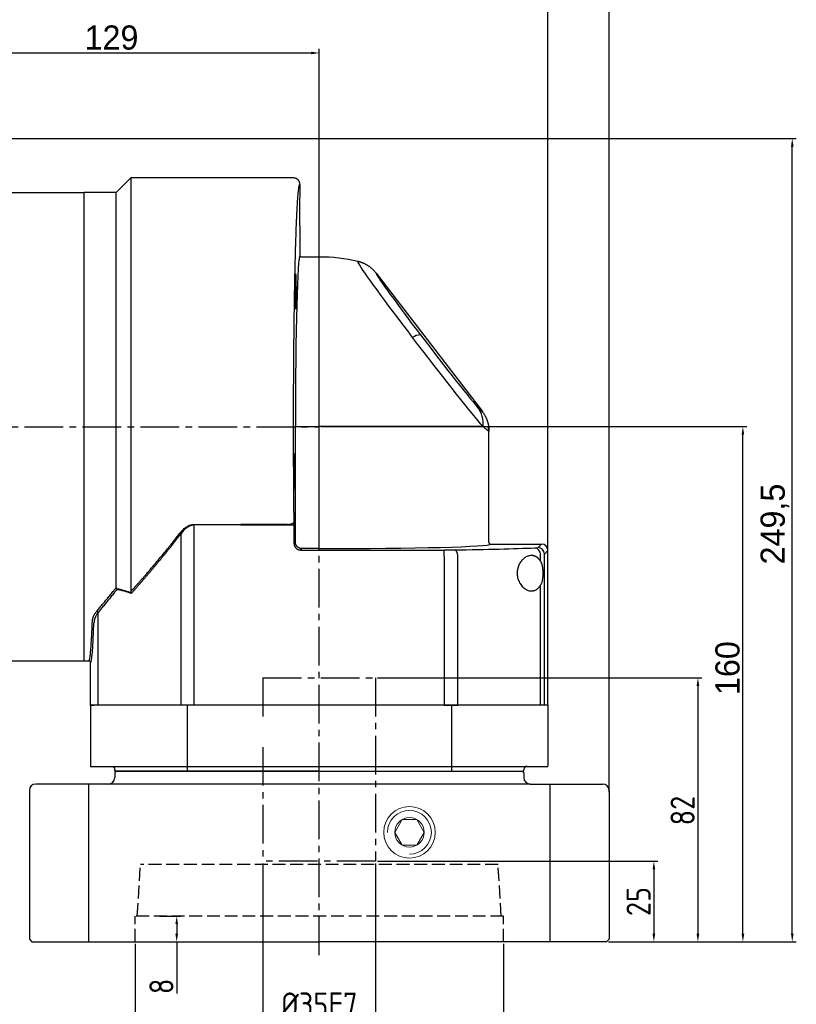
# Model space of a CAD drawing. Header units: millimetres. Extents: x 2152 to 3183, y 256 to 984.
# Tile 13 of 15: x 2653 to 2894, y 524 to 830. Entities that reach past the tile are written whole.
import ezdxf

# ---------------------------------------------------------------- set-up
doc = ezdxf.new("R2010")
doc.units = ezdxf.units.MM
doc.linetypes.add('JIS_02_4.0', pattern=[5.5, 4, -1.5])
doc.linetypes.add('点画线', pattern=[18, 12, -2, 2, -2])
for name, color, linetype in [('6文字层', 3, 'Continuous'), ('7中心线层', 7, '点画线'), ('标注线', 7, 'Continuous')]:
    doc.layers.add(name, color=color, linetype=linetype)
for name, color, linetype, lineweight in [('中心线01', 7, 'JIS_02_4.0', 0), ('粗实线', 7, 'Continuous', 40), ('细实线', 211, 'Continuous', 18)]:
    doc.layers.add(name, color=color, linetype=linetype, lineweight=lineweight)
doc.styles.add('工程字', font='gbenor.shx', dxfattribs={"bigfont": 'gbcbig.shx'})
doc.dimstyles.new('ISO-25', dxfattribs={"dimtxt": 2.5, "dimasz": 2.5, "dimexe": 1.25, "dimexo": 0.625, "dimtad": 1, "dimtxsty": 'Standard', "dimcen": 2.5, "dimadec": 0, "dimazin": 0, "dimtfac": 1, "dimtmove": 0, "dimatfit": 3, "dimfxl": 1, "dimarcsym": 0})

# ---------------------------------------------------------------- blocks, each defined once
blk = doc.blocks.new('*D11')
at = {"layer": '6文字层', "color": 0, "lineweight": -2}
for p, q in [((2568.72, 753.46), (2568.72, 837.74)), ((2814.22, 836.49), (2571.22, 836.49)), ((2816.72, 665.74), (2816.72, 837.74))]:
    blk.add_line(p, q, dxfattribs=at)
at = {"layer": '6文字层', "color": 0}
for points in [[(2571.22, 836.91), (2571.22, 836.08), (2568.72, 836.49)], [(2814.22, 836.08), (2814.22, 836.91), (2816.72, 836.49)]]:
    blk.add_solid(points, dxfattribs=at)
at = {"layer": 'Defpoints', "color": 0}
for p in [(2568.72, 836.49), (2568.72, 752.84), (2816.72, 665.12)]:
    blk.add_point(p, dxfattribs=at)
at = {"layer": '6文字层', "color": 0, "insert": (2692.72, 841.24), "char_height": 7.5, "attachment_point": 5, "style": '工程字'}
blk.add_mtext('248', dxfattribs=at)
blk = doc.blocks.new('*D17')
at = {"layer": '6文字层', "color": 0, "lineweight": -2}
for p, q in [((2616.72, 793.16), (2616.72, 821.15)), ((2619.22, 819.9), (2743.22, 819.9)), ((2745.72, 704.46), (2745.72, 821.15))]:
    blk.add_line(p, q, dxfattribs=at)
at = {"layer": '6文字层', "color": 0}
for points in [[(2619.22, 820.32), (2619.22, 819.49), (2616.72, 819.9)], [(2743.22, 819.49), (2743.22, 820.32), (2745.72, 819.9)]]:
    blk.add_solid(points, dxfattribs=at)
at = {"layer": 'Defpoints', "color": 0}
for p in [(2745.72, 819.9), (2616.72, 792.54), (2745.72, 703.84)]:
    blk.add_point(p, dxfattribs=at)
at = {"layer": '6文字层', "color": 0, "insert": (2681.22, 824.65), "char_height": 7.5, "attachment_point": 5}
blk.add_mtext('129', dxfattribs=at)
blk = doc.blocks.new('*D18')
at = {"layer": '6文字层', "color": 0, "lineweight": -2}
for p, q in [((2746.35, 703.84), (2878.5, 703.84)), ((2877.25, 546.34), (2877.25, 701.34)), ((2835.55, 543.84), (2878.5, 543.84))]:
    blk.add_line(p, q, dxfattribs=at)
at = {"layer": '6文字层', "color": 0}
for points in [[(2877.66, 701.34), (2876.83, 701.34), (2877.25, 703.84)], [(2876.83, 546.34), (2877.66, 546.34), (2877.25, 543.84)]]:
    blk.add_solid(points, dxfattribs=at)
at = {"layer": 'Defpoints', "color": 0}
for p in [(2745.72, 703.84), (2877.25, 703.84), (2834.92, 543.84)]:
    blk.add_point(p, dxfattribs=at)
at = {"layer": '6文字层', "color": 0, "insert": (2872.5, 628.84), "char_height": 7.5, "attachment_point": 5, "rotation": 90}
blk.add_mtext('160', dxfattribs=at)
blk = doc.blocks.new('*D19')
at = {"layer": '6文字层', "color": 0, "lineweight": -2}
for p, q in [((2616.55, 793.34), (2893.82, 793.34)), ((2892.57, 546.34), (2892.57, 790.84)), ((2835.55, 543.84), (2893.82, 543.84))]:
    blk.add_line(p, q, dxfattribs=at)
at = {"layer": '6文字层', "color": 0}
for points in [[(2892.99, 790.84), (2892.16, 790.84), (2892.57, 793.34)], [(2892.16, 546.34), (2892.99, 546.34), (2892.57, 543.84)]]:
    blk.add_solid(points, dxfattribs=at)
at = {"layer": 'Defpoints', "color": 0}
for p in [(2615.92, 793.34), (2892.57, 793.34), (2834.92, 543.84)]:
    blk.add_point(p, dxfattribs=at)
at = {"layer": '6文字层', "color": 0, "insert": (2887.19, 673.59), "char_height": 7.5, "attachment_point": 5, "rotation": 90}
blk.add_mtext('249,5', dxfattribs=at)
blk = doc.blocks.new('*D28')
at = {"layer": '6文字层', "color": 0, "lineweight": -2}
for p, q in [((2728.22, 568.21), (2728.22, 518.34)), ((2763.22, 568.21), (2763.22, 518.34)), ((2760.72, 519.59), (2730.72, 519.59))]:
    blk.add_line(p, q, dxfattribs=at)
at = {"layer": '6文字层', "color": 0}
for points in [[(2730.72, 520.01), (2730.72, 519.18), (2728.22, 519.59)], [(2760.72, 519.18), (2760.72, 520.01), (2763.22, 519.59)]]:
    blk.add_solid(points, dxfattribs=at)
at = {"layer": 'Defpoints', "color": 0}
for p in [(2728.22, 568.84), (2763.22, 568.84), (2728.22, 519.59)]:
    blk.add_point(p, dxfattribs=at)
at = {"layer": '6文字层', "color": 0, "insert": (2745.72, 524.34), "char_height": 7.5, "attachment_point": 5, "style": '工程字'}
blk.add_mtext('%%C35F7', dxfattribs=at)
blk = doc.blocks.new('*D29')
at = {"layer": '6文字层', "color": 0, "lineweight": -2}
for p, q in [((2696.14, 551.84), (2702.71, 551.84)), ((2701.46, 549.34), (2701.46, 546.34)), ((2693.39, 543.84), (2702.71, 543.84)), ((2701.46, 543.84), (2701.46, 527.75))]:
    blk.add_line(p, q, dxfattribs=at)
at = {"layer": '6文字层', "color": 0}
for points in [[(2701.88, 549.34), (2701.05, 549.34), (2701.46, 551.84)], [(2701.05, 546.34), (2701.88, 546.34), (2701.46, 543.84)]]:
    blk.add_solid(points, dxfattribs=at)
at = {"layer": 'Defpoints', "color": 0}
for p in [(2695.51, 551.84), (2692.77, 543.84), (2701.46, 543.84)]:
    blk.add_point(p, dxfattribs=at)
at = {"layer": '6文字层', "color": 0, "insert": (2696.71, 530), "char_height": 7.5, "attachment_point": 5, "rotation": 90, "style": '工程字'}
blk.add_mtext('8', dxfattribs=at)
blk = doc.blocks.new('*D30')
at = {"layer": '6文字层', "color": 0, "lineweight": -2}
for p, q in [((2688.57, 543.21), (2688.57, 494.06)), ((2802.87, 543.21), (2802.87, 494.06)), ((2800.37, 495.31), (2691.07, 495.31))]:
    blk.add_line(p, q, dxfattribs=at)
at = {"layer": '6文字层', "color": 0}
for points in [[(2691.07, 495.73), (2691.07, 494.9), (2688.57, 495.31)], [(2800.37, 494.9), (2800.37, 495.73), (2802.87, 495.31)]]:
    blk.add_solid(points, dxfattribs=at)
at = {"layer": 'Defpoints', "color": 0}
for p in [(2688.57, 543.84), (2802.87, 543.84), (2688.57, 495.31)]:
    blk.add_point(p, dxfattribs=at)
at = {"layer": '6文字层', "color": 0, "insert": (2745.72, 500.53), "char_height": 7.5, "attachment_point": 5, "style": '工程字'}
blk.add_mtext('%%C114,3G7', dxfattribs=at)
blk = doc.blocks.new('*D31')
at = {"layer": '6文字层', "color": 0, "lineweight": -2}
for p, q in [((2763.85, 568.84), (2850.86, 568.84)), ((2849.61, 566.34), (2849.61, 546.34)), ((2835.55, 543.84), (2850.86, 543.84))]:
    blk.add_line(p, q, dxfattribs=at)
at = {"layer": '6文字层', "color": 0}
for points in [[(2850.02, 566.34), (2849.19, 566.34), (2849.61, 568.84)], [(2849.19, 546.34), (2850.02, 546.34), (2849.61, 543.84)]]:
    blk.add_solid(points, dxfattribs=at)
at = {"layer": 'Defpoints', "color": 0}
for p in [(2763.22, 568.84), (2834.92, 543.84), (2849.61, 543.84)]:
    blk.add_point(p, dxfattribs=at)
at = {"layer": '6文字层', "color": 0, "insert": (2844.86, 556.34), "char_height": 7.5, "attachment_point": 5, "rotation": 90, "style": '工程字'}
blk.add_mtext('25', dxfattribs=at)
blk = doc.blocks.new('*D32')
at = {"layer": '6文字层', "color": 0, "lineweight": -2}
for p, q in [((2763.85, 625.84), (2864.53, 625.84)), ((2863.28, 623.34), (2863.28, 546.34)), ((2835.55, 543.84), (2864.53, 543.84))]:
    blk.add_line(p, q, dxfattribs=at)
at = {"layer": '6文字层', "color": 0}
for points in [[(2863.7, 623.34), (2862.86, 623.34), (2863.28, 625.84)], [(2862.86, 546.34), (2863.7, 546.34), (2863.28, 543.84)]]:
    blk.add_solid(points, dxfattribs=at)
at = {"layer": 'Defpoints', "color": 0}
for p in [(2763.22, 625.84), (2834.92, 543.84), (2863.28, 543.84)]:
    blk.add_point(p, dxfattribs=at)
at = {"layer": '6文字层', "color": 0, "insert": (2858.53, 584.59), "char_height": 7.5, "attachment_point": 5, "rotation": 90, "style": '工程字'}
blk.add_mtext('82', dxfattribs=at)
blk = doc.blocks.new('*D33')
at = {"layer": '6文字层', "color": 0, "lineweight": -2}
for p, q in [((2568.72, 753.46), (2568.72, 852.32)), ((2833.22, 851.07), (2571.22, 851.07)), ((2835.72, 590.35), (2835.72, 852.32))]:
    blk.add_line(p, q, dxfattribs=at)
at = {"layer": '6文字层', "color": 0}
for points in [[(2571.22, 851.48), (2571.22, 850.65), (2568.72, 851.07)], [(2833.22, 850.65), (2833.22, 851.48), (2835.72, 851.07)]]:
    blk.add_solid(points, dxfattribs=at)
at = {"layer": 'Defpoints', "color": 0}
for p in [(2568.72, 851.07), (2568.72, 752.84), (2835.72, 589.72)]:
    blk.add_point(p, dxfattribs=at)
at = {"layer": '6文字层', "color": 0, "insert": (2702.22, 855.82), "char_height": 7.5, "attachment_point": 5}
blk.add_mtext('267', dxfattribs=at)
blk = doc.blocks.new('140FL1')
at = {"linetype": 'Continuous', "lineweight": 30}
for p, q in [((12.5, 163.75), (8, 159.25)), ((63.05, 163.75), (12.5, 163.75)), ((8, 159.25), (-2, 159.25)), ((-2, 13.75), (-2, 159.25)), ((65, 147.75), (65, 139.69)), ((71, 139.19), (65.5, 139.19)), ((88.69, 134.14), (121.63, 91.16)), ((123.69, 50.5), (123.69, 85.06)), ((124.19, 50), (140, 50)), ((142, 0), (142, 48)), ((-2, 13.75), (-0.5, 13.75)), ((-0.5, 13.75), (-0.48, 13.78)), ((0, 0), (0, 13.25)), ((0, 0), (1.07, 0)), ((2.37, 0), (1.07, 0)), ((27.98, 0), (2.37, 0)), ((32.18, 0), (27.98, 0)), ((109.82, 0), (32.18, 0)), ((109.82, 0), (114.02, 0)), ((139.63, 0), (114.02, 0)), ((140.93, 0), (139.63, 0)), ((142, 0), (140.93, 0))]:
    blk.add_line(p, q, dxfattribs=at)
at = {"linetype": 'Continuous', "lineweight": 25}
for p, q in [((12.5, 163.75), (12.5, 35.25)), ((8, 36.56), (8, 159.25)), ((71, 86.5), (71, 139.19)), ((63.61, 50.61), (63.61, 86.5)), ((63.61, 86.5), (64.11, 86.5)), ((64.11, 86.5), (71, 86.5)), ((71, 49.11), (71, 86.5)), ((121.88, 86.5), (71, 86.5)), ((123.67, 85.03), (123.59, 86.31)), ((123.67, 85.03), (123.59, 86.31)), ((32.18, 56.16), (46.68, 56.16)), ((32.18, 56.16), (32.18, 55.96)), ((46.68, 55.96), (32.18, 55.96)), ((32.18, 0), (32.18, 55.96)), ((61.19, 56.16), (46.68, 56.16)), ((46.68, 56.16), (46.68, 55.96)), ((46.68, 55.96), (61.19, 55.96)), ((61.19, 55.96), (63.19, 55.96)), ((63.19, 50.19), (63.19, 55.96)), ((27.98, 53.16), (27.98, 0)), ((63.61, 50.61), (63.19, 50.19)), ((71, 48.61), (71, 49.11)), ((123.66, 50.48), (123.69, 50.5)), ((123.69, 50.5), (123.66, 50.48)), ((123.74, 50.33), (123.68, 50.47)), ((138.93, 48.93), (140, 50)), ((65.19, 48.19), (65.61, 48.61)), ((65.19, 48.19), (109.82, 48.19)), ((71, 48.61), (65.61, 48.61)), ((109.82, 46.19), (109.82, 48.19)), ((109.82, 46.19), (109.82, 0)), ((114.02, 0), (114.02, 46.22)), ((139.63, 46.85), (139.63, 44.81)), ((142, 48), (140.93, 46.94)), ((140.93, 0), (140.93, 46.94)), ((139.63, 37.14), (139.63, 0)), ((2.37, 0), (2.37, 28.82))]:
    blk.add_line(p, q, dxfattribs=at)
at = {"color": 7, "linetype": 'Continuous', "lineweight": 30}
blk.add_line((65, 161.75), (65, 158.75), dxfattribs=at)
at = {"linetype": 'Continuous', "lineweight": 25, "flags": 128}
for points in [[(99.99, 114.19), (98.45, 116.22), (96.93, 118.22), (95.46, 120.19), (94.03, 122.09), (92.65, 123.94), (91.35, 125.7), (90.11, 127.38), (88.95, 128.97), (87.88, 130.45), (86.9, 131.81), (86.02, 133.05), (85.24, 134.16), (84.58, 135.13), (84.02, 135.95), (83.58, 136.63), (83.26, 137.16), (83.06, 137.53), (82.98, 137.75), (83.02, 137.8)], [(88.69, 134.14), (88.64, 134.11), (88.7, 133.93), (88.88, 133.6), (89.17, 133.14), (89.56, 132.53), (90.06, 131.79), (90.66, 130.92), (91.36, 129.93), (92.15, 128.82), (93.04, 127.6), (94, 126.28), (95.04, 124.86), (96.14, 123.37), (97.31, 121.8), (98.53, 120.17), (99.79, 118.48), (101.1, 116.76), (102.42, 115.01)], [(121.88, 86.5), (121.19, 87.31), (120.38, 88.26), (119.47, 89.35), (118.47, 90.57), (117.38, 91.92), (116.2, 93.38), (114.95, 94.94), (113.62, 96.61), (112.24, 98.36), (110.8, 100.19), (109.32, 102.08), (107.8, 104.03), (106.25, 106.02), (104.69, 108.05), (103.12, 110.09), (101.55, 112.14), (99.99, 114.19)], [(102.42, 115.01), (103.86, 113.13), (105.3, 111.25), (106.74, 109.38), (108.17, 107.53), (109.57, 105.73), (110.94, 103.97), (112.27, 102.29), (113.54, 100.68), (114.75, 99.16), (115.88, 97.75), (116.93, 96.45), (117.89, 95.27), (118.76, 94.23), (119.51, 93.33), (120.16, 92.58)], [(61.19, 56.16), (61.57, 56.17), (61.94, 56.22), (62.28, 56.29), (62.58, 56.39), (62.83, 56.51), (63.02, 56.64), (63.14, 56.79), (63.19, 56.94)], [(114.02, 46.22), (113.99, 46.6), (113.93, 46.97), (113.83, 47.31), (113.7, 47.61), (113.54, 47.86), (113.36, 48.05), (113.17, 48.17), (112.97, 48.22)]]:
    blk.add_lwpolyline(points, dxfattribs=at)
at = {"linetype": 'Continuous', "lineweight": 30}
blk.add_arc((71, 86.5), 52.69, 76.8112, 90, dxfattribs=at)
at = {"linetype": 'Continuous', "lineweight": 25}
for centre, radius, start, end in [((102.33, 111.28), 3.73, 88.6097, 128.8971), ((112.97, 87.26), 8.95, 355.1294, 36.4921), ((26.99, 52.21), 1.37, 43.6047, 57.8618), ((138.93, 46.93), 2, 0.046, 89.954), ((137.75, 46.97), 1.89, 356.3431, 83.5339), ((1.74, 28.57), 0.672, 21.4489, 72.0417)]:
    blk.add_arc(centre, radius, start, end, dxfattribs=at)
at = {"linetype": 'Continuous', "lineweight": 30}
for centre, major_axis, ratio, start_param, end_param in [((65, 153.25), (0, 5.5), 0.026186, 0, 3.141593), ((140, 48), (-1.42, -1.42), 0.999315, 2.356537, 3.926648)]:
    blk.add_ellipse(centre, major_axis=major_axis, ratio=ratio, start_param=start_param, end_param=end_param, dxfattribs=at)
at = {"linetype": 'Continuous', "lineweight": 25}
for centre, major_axis, ratio, start_param, end_param in [((65, 86.5), (0, 53.19), 0.026186, 0.000246, 1.570796), ((78.93, 146.86), (-42.68, 55.74), 0.01592, 2.899557, 3.168512), ((63.13, 55.96), (0, 2.5), 0.026186, 4.712389, 5.116079), ((71, 50), (53.19, 0), 0.026186, 4.712389, 6.282939), ((132.94, 48.94), (6, 0), 0.026186, 5.704139, 6.257005), ((109.82, 48.35), (6, 0), 0.026186, 4.712389, 5.264629), ((71, 50), (80, 0), 0.026186, 5.264629, 5.704139), ((0, 86.5), (0, 73.25), 0.026186, 3.141771, 3.731001)]:
    blk.add_ellipse(centre, major_axis=major_axis, ratio=ratio, start_param=start_param, end_param=end_param, dxfattribs=at)
for centre in [(63.64, 128.51), (63.29, 72.62)]:
    blk.add_ellipse(centre, major_axis=(0, 5.5), ratio=0.026186, dxfattribs=at)
at = {"linetype": 'Continuous', "lineweight": 30}
for points, knots in [([(65, 161.75), (65, 161.79), (65, 161.87), (64.99, 161.99), (64.96, 162.13), (64.93, 162.29), (64.88, 162.45), (64.8, 162.62), (64.7, 162.8), (64.58, 162.98), (64.43, 163.16), (64.24, 163.32), (64.03, 163.47), (63.79, 163.59), (63.54, 163.68), (63.27, 163.74), (63.09, 163.75), (63, 163.75)], [0, 0, 0, 0, 0.036004, 0.076452, 0.121542, 0.171451, 0.226313, 0.286197, 0.351081, 0.420821, 0.495124, 0.573534, 0.655417, 0.739976, 0.826277, 0.913301, 1, 1, 1, 1]), ([(65, 139.69), (65, 139.67), (65, 139.62), (65.02, 139.54), (65.05, 139.47), (65.09, 139.4), (65.15, 139.33), (65.27, 139.23), (65.4, 139.21), (65.5, 139.19)], [0, 0, 0, 0, 0.093339, 0.191197, 0.292695, 0.396708, 0.501924, 0.638242, 1, 1, 1, 1]), ([(88.69, 134.14), (88.62, 134.23), (88.49, 134.4), (88.28, 134.65), (88.06, 134.88), (87.84, 135.11), (87.62, 135.33), (87.39, 135.54), (87.16, 135.74), (86.93, 135.93), (86.69, 136.11), (86.45, 136.28), (86.21, 136.44), (85.96, 136.6), (85.72, 136.74), (85.47, 136.88), (85.22, 137.01), (84.98, 137.13), (84.73, 137.24), (84.48, 137.34), (84.24, 137.44), (83.99, 137.52), (83.75, 137.61), (83.5, 137.68), (83.26, 137.74), (83.1, 137.78), (83.02, 137.8)], [0, 0, 0, 0, 0.047477, 0.094449, 0.140917, 0.186879, 0.232336, 0.277288, 0.321735, 0.365677, 0.409113, 0.452044, 0.49447, 0.53639, 0.577805, 0.618715, 0.659119, 0.699017, 0.73841, 0.777297, 0.815679, 0.853555, 0.890925, 0.927789, 0.964147, 1, 1, 1, 1]), ([(121.63, 91.16), (121.69, 91.07), (121.81, 90.91), (121.99, 90.66), (122.15, 90.41), (122.31, 90.15), (122.45, 89.89), (122.59, 89.64), (122.72, 89.38), (122.83, 89.13), (122.94, 88.87), (123.04, 88.62), (123.13, 88.37), (123.22, 88.12), (123.29, 87.88), (123.36, 87.63), (123.42, 87.39), (123.47, 87.16), (123.52, 86.93), (123.56, 86.7), (123.59, 86.48), (123.62, 86.26), (123.64, 86.05), (123.66, 85.84), (123.68, 85.64), (123.69, 85.44), (123.69, 85.25), (123.69, 85.13), (123.69, 85.06)], [0, 0, 0, 0, 0.047304, 0.094066, 0.140258, 0.185849, 0.230814, 0.275127, 0.318764, 0.361703, 0.403925, 0.44541, 0.486143, 0.526108, 0.565292, 0.603682, 0.641268, 0.678042, 0.713996, 0.749123, 0.783418, 0.816878, 0.849499, 0.881281, 0.912221, 0.94232, 0.971579, 1, 1, 1, 1]), ([(123.69, 50.5), (123.69, 50.48), (123.7, 50.43), (123.71, 50.37), (123.73, 50.32), (123.75, 50.27), (123.77, 50.23), (123.79, 50.2), (123.81, 50.18), (123.82, 50.16), (123.83, 50.15), (123.87, 50.12), (123.94, 50.06), (124.07, 50.01), (124.15, 50), (124.19, 50)], [0, 0, 0, 0, 0.086586, 0.167766, 0.241988, 0.308037, 0.365036, 0.41241, 0.449823, 0.477104, 0.494183, 0.50104, 0.674738, 0.84276, 1, 1, 1, 1]), ([(-0.5, 13.75), (-0.48, 13.75), (-0.43, 13.75), (-0.37, 13.73), (-0.32, 13.72), (-0.27, 13.69), (-0.23, 13.67), (-0.2, 13.65), (-0.18, 13.63), (-0.16, 13.62), (-0.15, 13.61), (-0.12, 13.57), (-0.06, 13.5), (-0.01, 13.38), (0, 13.29), (0, 13.25)], [0, 0, 0, 0, 0.086927, 0.168395, 0.242837, 0.309024, 0.366074, 0.41341, 0.450696, 0.477764, 0.494544, 0.501016, 0.674858, 0.842881, 1, 1, 1, 1])]:
    blk.add_open_spline(points, degree=3, knots=knots, dxfattribs=at)
at = {"linetype": 'Continuous', "lineweight": 25}
for points, knots in [([(63.19, 56.94), (63.18, 57.21), (63.18, 57.74), (63.17, 58.63), (63.16, 59.67), (63.13, 62.03), (63.11, 64.89), (63.09, 68.15), (63.07, 70.5), (63.06, 72.68), (63.05, 75.48), (63.04, 79.23), (63.03, 83.53), (63.03, 86.91), (63.03, 89.07), (63.03, 90.96), (63.03, 92.53), (63.04, 93.85), (63.04, 94.62), (63.04, 95.97), (63.05, 98.65), (63.07, 102.29), (63.09, 106.01), (63.12, 108.98), (63.13, 110.93), (63.15, 112.35), (63.16, 113.69), (63.19, 116.25), (63.23, 119.56), (63.27, 122.58), (63.3, 124.47), (63.32, 126.07), (63.34, 127.39), (63.36, 128.47), (63.37, 129.11), (63.39, 130.22), (63.44, 132.41), (63.53, 136.64), (63.64, 141.02), (63.76, 145.06), (63.85, 147.69), (63.92, 149.6), (63.97, 150.77), (64.02, 151.71), (64.05, 152.46), (64.08, 153.06), (64.1, 153.42), (64.13, 154.03), (64.19, 155.2), (64.29, 156.78), (64.41, 158.31), (64.52, 159.53), (64.63, 160.5), (64.73, 161.05), (64.8, 161.37), (64.85, 161.56), (64.91, 161.7), (64.96, 161.75), (64.98, 161.75), (65, 161.75), (65, 161.75)], [0, 0, 0, 0, 0.005862, 0.011717, 0.019418, 0.028346, 0.062495, 0.080132, 0.096374, 0.111303, 0.124993, 0.153721, 0.187482, 0.211867, 0.222102, 0.231031, 0.249978, 0.253922, 0.25779, 0.265602, 0.281227, 0.312472, 0.340271, 0.358564, 0.374967, 0.381745, 0.388818, 0.403851, 0.437462, 0.462244, 0.472559, 0.481488, 0.499963, 0.503911, 0.507776, 0.51559, 0.531216, 0.562464, 0.624934, 0.653992, 0.687436, 0.712683, 0.723092, 0.732023, 0.749947, 0.753902, 0.757761, 0.765576, 0.781204, 0.812458, 0.847048, 0.874966, 0.904178, 0.937475, 0.946981, 0.960363, 0.978409, 0.991627, 0.996421, 1, 1, 1, 1]), ([(123.63, 85.08), (123.6, 85.08), (123.52, 85.07), (122.96, 85.52), (122.24, 86.17), (121.88, 86.5)], [0, 0, 0, 0, 0.250298, 0.622099, 1, 1, 1, 1]), ([(27.72, 53.37), (27.79, 53.46), (27.93, 53.64), (28.15, 53.9), (28.37, 54.14), (28.67, 54.46), (29.07, 54.84), (29.61, 55.26), (30.18, 55.62), (30.71, 55.87), (31.15, 56.01), (31.5, 56.1), (31.84, 56.15), (32.07, 56.15), (32.18, 56.16)], [0, 0, 0, 0, 0.066282, 0.129975, 0.191133, 0.249815, 0.377659, 0.499428, 0.628816, 0.750313, 0.81518, 0.878029, 0.939432, 1, 1, 1, 1]), ([(32.18, 55.96), (32.12, 55.96), (32.01, 55.96), (31.83, 55.94), (31.66, 55.92), (31.48, 55.88), (31.31, 55.84), (31.13, 55.79), (30.96, 55.73), (30.78, 55.65), (30.61, 55.57), (30.43, 55.48), (30.25, 55.38), (30.08, 55.27), (29.91, 55.15), (29.64, 54.95), (29.28, 54.65), (28.84, 54.21), (28.4, 53.71), (28.13, 53.35), (27.98, 53.16)], [0, 0, 0, 0, 0.032122, 0.064464, 0.097123, 0.130189, 0.163753, 0.197898, 0.232707, 0.268254, 0.304613, 0.341849, 0.380026, 0.4192, 0.459426, 0.500753, 0.61023, 0.729641, 0.859446, 1, 1, 1, 1]), ([(12.5, 35.25), (12.69, 35.46), (13.06, 35.88), (13.65, 36.54), (14.26, 37.23), (14.89, 37.95), (15.55, 38.7), (16.24, 39.49), (16.95, 40.31), (17.68, 41.16), (18.45, 42.05), (19.24, 42.97), (20.2, 44.11), (21.75, 45.95), (23.4, 47.95), (24.97, 49.88), (25.98, 51.15), (26.89, 52.3), (27.45, 53.03), (27.72, 53.37)], [0, 0, 0, 0, 0.037772, 0.077079, 0.117922, 0.160303, 0.20422, 0.249675, 0.296667, 0.345197, 0.395266, 0.446873, 0.500018, 0.583672, 0.749579, 0.82244, 0.888464, 0.947651, 1, 1, 1, 1]), ([(27.98, 53.16), (27.77, 52.88), (27.36, 52.34), (26.73, 51.53), (26.09, 50.72), (25.46, 49.91), (24.82, 49.11), (24.19, 48.32), (23.55, 47.53), (22.91, 46.74), (22.27, 45.95), (21.62, 45.17), (20.98, 44.4), (20.34, 43.63), (19.69, 42.86), (19.05, 42.09), (18.41, 41.33), (17.76, 40.58), (17.12, 39.83), (16.48, 39.08), (15.84, 38.34), (15.19, 37.6), (14.56, 36.86), (13.92, 36.13), (13.28, 35.4), (12.86, 34.92), (12.65, 34.68)], [0, 0, 0, 0, 0.040794, 0.08165, 0.122569, 0.163553, 0.204605, 0.245726, 0.286919, 0.328185, 0.369526, 0.410945, 0.452443, 0.494022, 0.535685, 0.577432, 0.619267, 0.66119, 0.703204, 0.745311, 0.787512, 0.82981, 0.872205, 0.914701, 0.957299, 1, 1, 1, 1]), ([(63.19, 50.19), (63.19, 50.14), (63.19, 50.05), (63.21, 49.91), (63.24, 49.77), (63.27, 49.63), (63.32, 49.49), (63.37, 49.36), (63.43, 49.23), (63.51, 49.11), (63.59, 48.99), (63.68, 48.88), (63.78, 48.78), (63.88, 48.68), (63.99, 48.59), (64.11, 48.51), (64.23, 48.44), (64.36, 48.37), (64.49, 48.32), (64.63, 48.27), (64.77, 48.24), (64.91, 48.21), (65.05, 48.2), (65.14, 48.19), (65.19, 48.19)], [0, 0, 0, 0, 0.045491, 0.090971, 0.136442, 0.181905, 0.22736, 0.27281, 0.318254, 0.363694, 0.409131, 0.454566, 0.5, 0.545434, 0.590869, 0.636306, 0.681746, 0.72719, 0.77264, 0.818095, 0.863558, 0.909029, 0.954509, 1, 1, 1, 1]), ([(65.61, 48.61), (65.56, 48.61), (65.46, 48.61), (65.32, 48.63), (65.18, 48.65), (65.04, 48.69), (64.91, 48.73), (64.78, 48.79), (64.65, 48.85), (64.52, 48.92), (64.41, 49.01), (64.3, 49.1), (64.19, 49.19), (64.09, 49.3), (64, 49.41), (63.92, 49.53), (63.85, 49.65), (63.79, 49.78), (63.73, 49.91), (63.69, 50.04), (63.65, 50.18), (63.63, 50.32), (63.61, 50.46), (63.61, 50.56), (63.61, 50.61)], [0, 0, 0, 0, 0.04546, 0.090918, 0.136375, 0.18183, 0.227285, 0.272739, 0.318192, 0.363644, 0.409097, 0.454548, 0.5, 0.545452, 0.590903, 0.636356, 0.681808, 0.727261, 0.772715, 0.81817, 0.863625, 0.909082, 0.95454, 1, 1, 1, 1]), ([(139.6, 44.85), (139.57, 44.9), (139.5, 45.01), (139.38, 45.16), (139.26, 45.31), (139.13, 45.46), (138.99, 45.6), (138.84, 45.73), (138.68, 45.86), (138.52, 45.98), (138.34, 46.08), (138.16, 46.18), (137.97, 46.27), (137.77, 46.34), (137.56, 46.4), (137.34, 46.44), (137.12, 46.47), (136.78, 46.48), (136.32, 46.44), (135.76, 46.29), (135.29, 46.08), (134.9, 45.85), (134.59, 45.63), (134.31, 45.38), (134.05, 45.13), (133.84, 44.9), (133.71, 44.73), (133.64, 44.65)], [0, 0, 0, 0, 0.022959, 0.046794, 0.071514, 0.097127, 0.123638, 0.151055, 0.179382, 0.208625, 0.238788, 0.269875, 0.301891, 0.334838, 0.368719, 0.403539, 0.439298, 0.476001, 0.563036, 0.650275, 0.737719, 0.782808, 0.832632, 0.887216, 0.926156, 0.963745, 1, 1, 1, 1]), ([(133.64, 44.65), (133.6, 44.59), (133.52, 44.48), (133.4, 44.31), (133.29, 44.13), (133.19, 43.94), (133.09, 43.76), (133, 43.57), (132.92, 43.38), (132.84, 43.18), (132.77, 42.98), (132.71, 42.79), (132.65, 42.58), (132.6, 42.38), (132.56, 42.18), (132.52, 41.98), (132.49, 41.78), (132.46, 41.57), (132.45, 41.37), (132.43, 41.17), (132.43, 40.97), (132.43, 40.77), (132.44, 40.57), (132.49, 39.98), (132.72, 38.95), (133.35, 37.63), (134.12, 36.7), (134.93, 36.07), (135.56, 35.73), (136.15, 35.55), (136.63, 35.47), (137.08, 35.47), (137.47, 35.53), (137.82, 35.62), (138.14, 35.75), (138.44, 35.91), (138.72, 36.11), (138.98, 36.33), (139.21, 36.58), (139.43, 36.85), (139.57, 37.05), (139.63, 37.14)], [0, 0, 0, 0, 0.013224, 0.026226, 0.039013, 0.051589, 0.063962, 0.076137, 0.088123, 0.099925, 0.111553, 0.123012, 0.134313, 0.145463, 0.156471, 0.167347, 0.1781, 0.188741, 0.19928, 0.209726, 0.220093, 0.230389, 0.240628, 0.25082, 0.322974, 0.405647, 0.500925, 0.557128, 0.626176, 0.667775, 0.709398, 0.751045, 0.782578, 0.813113, 0.84266, 0.871232, 0.898842, 0.925506, 0.951241, 0.976065, 1, 1, 1, 1]), ([(139.63, 44.81), (139.66, 44.76), (139.72, 44.67), (139.8, 44.51), (139.87, 44.36), (139.94, 44.19), (140.01, 44.02), (140.06, 43.85), (140.12, 43.66), (140.16, 43.47), (140.21, 43.28), (140.3, 42.82), (140.4, 42.06), (140.44, 40.98), (140.4, 39.9), (140.29, 39.07), (140.17, 38.48), (140.07, 38.1), (139.94, 37.76), (139.8, 37.43), (139.69, 37.24), (139.63, 37.14)], [0, 0, 0, 0, 0.02495, 0.049799, 0.074598, 0.099394, 0.124236, 0.149174, 0.174254, 0.199525, 0.225032, 0.250819, 0.376382, 0.50002, 0.623572, 0.749601, 0.800932, 0.851261, 0.900958, 0.950408, 1, 1, 1, 1]), ([(1.95, 29.21), (2.08, 29.37), (2.36, 29.69), (2.77, 30.19), (3.2, 30.7), (3.63, 31.22), (4.08, 31.76), (4.53, 32.31), (5, 32.87), (5.47, 33.45), (5.96, 34.04), (6.46, 34.65), (6.96, 35.27), (7.48, 35.91), (7.82, 36.34), (8, 36.56)], [0, 0, 0, 0, 0.070231, 0.141573, 0.214027, 0.287595, 0.362277, 0.438075, 0.51499, 0.593023, 0.672176, 0.752449, 0.833843, 0.91636, 1, 1, 1, 1]), ([(8.18, 35.96), (8.02, 35.76), (7.71, 35.37), (7.24, 34.78), (6.77, 34.21), (6.32, 33.64), (5.86, 33.07), (5.41, 32.52), (4.96, 31.97), (4.52, 31.42), (4.08, 30.89), (3.64, 30.36), (3.21, 29.84), (2.79, 29.32), (2.51, 28.99), (2.37, 28.82)], [0, 0, 0, 0, 0.078095, 0.155979, 0.233656, 0.311131, 0.388408, 0.46549, 0.542383, 0.619091, 0.695617, 0.771967, 0.848144, 0.924154, 1, 1, 1, 1]), ([(8, 36.56), (8, 36.53), (8, 36.48), (8.01, 36.4), (8.03, 36.33), (8.05, 36.27), (8.07, 36.23), (8.08, 36.22)], [0, 0, 0, 0, 0.266509, 0.499118, 0.689603, 0.854524, 1, 1, 1, 1]), ([(8.08, 36.22), (8.22, 36.19), (8.51, 36.13), (8.94, 36.03), (9.38, 35.93), (9.82, 35.81), (10.26, 35.69), (10.71, 35.56), (11.17, 35.42), (11.63, 35.27), (12.09, 35.12), (12.41, 35), (12.56, 34.95)], [0, 0, 0, 0, 0.098327, 0.196968, 0.295942, 0.395273, 0.494982, 0.595091, 0.695624, 0.796604, 0.898055, 1, 1, 1, 1]), ([(8.08, 36.22), (8.09, 36.2), (8.11, 36.16), (8.14, 36.1), (8.16, 36.04), (8.17, 35.99), (8.18, 35.96)], [0, 0, 0, 0, 0.23165, 0.499289, 0.643489, 1, 1, 1, 1]), ([(12.65, 34.68), (12.5, 34.74), (12.19, 34.85), (11.74, 35), (11.29, 35.15), (10.84, 35.29), (10.39, 35.42), (9.94, 35.55), (9.5, 35.66), (9.06, 35.77), (8.61, 35.87), (8.32, 35.93), (8.18, 35.96)], [0, 0, 0, 0, 0.098829, 0.197875, 0.297154, 0.396684, 0.496479, 0.596556, 0.696931, 0.797619, 0.898637, 1, 1, 1, 1]), ([(12.56, 34.95), (12.56, 34.96), (12.54, 34.99), (12.53, 35.03), (12.52, 35.08), (12.51, 35.13), (12.5, 35.19), (12.5, 35.23), (12.5, 35.25)], [0, 0, 0, 0, 0.125701, 0.261144, 0.408939, 0.571103, 0.774954, 1, 1, 1, 1]), ([(12.56, 34.95), (12.57, 34.93), (12.59, 34.89), (12.62, 34.82), (12.64, 34.75), (12.64, 34.7), (12.65, 34.68)], [0, 0, 0, 0, 0.224725, 0.499236, 0.75198, 1, 1, 1, 1]), ([(0.57, 26.03), (0.57, 26.09), (0.58, 26.22), (0.6, 26.42), (0.63, 26.62), (0.67, 26.82), (0.73, 27.02), (0.79, 27.22), (0.86, 27.42), (0.97, 27.69), (1.13, 28.03), (1.36, 28.43), (1.63, 28.82), (1.84, 29.08), (1.95, 29.21)], [0, 0, 0, 0, 0.062983, 0.12573, 0.188291, 0.250717, 0.313058, 0.375364, 0.437686, 0.500075, 0.625087, 0.749803, 0.874636, 1, 1, 1, 1]), ([(2.37, 28.82), (2.32, 28.76), (2.23, 28.64), (2.09, 28.45), (1.95, 28.24), (1.81, 28.01), (1.68, 27.76), (1.54, 27.5), (1.39, 27.14), (1.24, 26.72), (1.14, 26.27), (1.08, 25.91), (1.07, 25.7), (1.07, 25.61)], [0, 0, 0, 0, 0.055064, 0.11558, 0.181548, 0.252971, 0.329849, 0.412182, 0.499972, 0.663586, 0.801464, 0.913602, 1, 1, 1, 1])]:
    blk.add_open_spline(points, degree=3, knots=knots, dxfattribs=at)
blk.add_open_spline([(139.63, 44.81), (139.62, 44.82), (139.61, 44.84), (139.6, 44.85)], degree=3, dxfattribs=at)
at = {"linetype": 'Continuous'}
blk.add_open_spline([(-0.48, 13.78), (-0.44, 13.82), (-0.35, 13.9), (-0.22, 14.48), (-0.09, 15.38), (0.03, 16.55), (0.15, 18.01), (0.26, 19.77), (0.38, 21.8), (0.48, 23.86), (0.54, 25.33), (0.57, 26.03)], degree=3, knots=[0, 0, 0, 0, 0.112, 0.237224, 0.355811, 0.467759, 0.573069, 0.69536, 0.80728, 0.908827, 1, 1, 1, 1], dxfattribs=at)

msp = doc.modelspace()

# ---------------------------------------------------------------- linework, layer by layer
msp.add_line((2682.222, 596.837), (2809.222, 596.837))
at = {"layer": '7中心线层', "color": 0}
for p in [(2564.221, 703.837), (2745.722, 539.692)]:
    msp.add_line(p, (2745.722, 703.837), dxfattribs=at)
at = {"layer": '7中心线层'}
for p, q in [((2728.222, 625.838), (2728.222, 612.337)), ((2728.222, 625.838), (2763.222, 625.838)), ((2763.222, 625.838), (2763.222, 568.837)), ((2728.222, 604.337), (2728.222, 568.837)), ((2763.222, 568.837), (2728.222, 568.837)), ((2763.222, 568.837), (2728.222, 568.837))]:
    msp.add_line(p, q, dxfattribs=at)
at = {"layer": '中心线01', "color": 0, "lineweight": 25}
for p, q in [((2689.222, 551.837), (2690.222, 567.837)), ((2801.222, 567.837), (2690.222, 567.837)), ((2802.222, 551.837), (2801.222, 567.837)), ((2802.872, 551.837), (2688.572, 551.837)), ((2688.572, 543.837), (2688.572, 551.837)), ((2802.872, 543.837), (2802.872, 551.837))]:
    msp.add_line(p, q, dxfattribs=at)
at = {"layer": '标注线'}
for p, q in [((2704.697, 617.337), (2704.697, 596.837)), ((2786.746, 617.337), (2786.746, 596.837))]:
    msp.add_line(p, q, dxfattribs=at)
at = {"layer": '粗实线', "lineweight": 30}
for p, q in [((2649.721, 776.587), (2672.721, 776.587)), ((2672.722, 631.088), (2672.722, 776.587)), ((2649.721, 631.087), (2672.721, 631.087)), ((2704.697, 617.337), (2674.722, 617.337)), ((2674.722, 617.337), (2674.722, 598.337)), ((2694.422, 617.337), (2674.722, 617.337)), ((2786.746, 617.337), (2704.697, 617.337)), ((2816.722, 617.337), (2786.746, 617.337)), ((2816.721, 617.338), (2816.722, 598.338)), ((2674.722, 598.337), (2704.697, 598.337)), ((2682.222, 596.837), (2682.222, 597.337)), ((2682.222, 596.337), (2682.722, 596.837)), ((2745.722, 596.837), (2682.222, 596.837)), ((2695.722, 596.837), (2682.722, 596.837)), ((2704.697, 598.337), (2786.746, 598.337)), ((2745.722, 596.837), (2809.222, 596.838)), ((2786.746, 598.337), (2816.722, 598.337)), ((2795.722, 596.837), (2808.722, 596.837)), ((2809.222, 596.337), (2808.722, 596.837)), ((2809.222, 596.837), (2809.222, 597.337)), ((2682.221, 596.337), (2682.221, 594.837)), ((2809.222, 596.337), (2809.222, 594.837)), ((2655.722, 590.837), (2655.722, 544.637)), ((2811.222, 592.837), (2657.722, 592.837)), ((2674.132, 592.837), (2674.132, 543.837)), ((2811.222, 592.837), (2833.722, 592.837)), ((2817.311, 592.837), (2817.311, 543.837)), ((2835.722, 590.837), (2835.722, 544.637)), ((2655.722, 544.637), (2656.522, 543.837)), ((2835.722, 544.637), (2834.922, 543.837)), ((2656.522, 543.837), (2689.722, 543.837)), ((2689.722, 543.837), (2745.722, 543.837)), ((2801.722, 543.837), (2745.722, 543.837)), ((2834.922, 543.837), (2801.722, 543.837))]:
    msp.add_line(p, q, dxfattribs=at)
at = {"layer": '粗实线', "lineweight": 30, "extrusion": (0, 0, -1)}
msp.add_arc((-2681.222, 597.337), 1, 90, 180, dxfattribs=at)
at = {"layer": '粗实线', "lineweight": 30}
for centre, radius, start, end in [((2810.222, 597.337), 1, 90, 180), ((2680.221, 594.837), 2, 270, 0), ((2811.222, 594.837), 2, 180, 270), ((2657.722, 590.837), 2, 90, 180), ((2833.722, 590.837), 2, 0, 90)]:
    msp.add_arc(centre, radius, start, end, dxfattribs=at)
at = {"layer": '细实线'}
for points in [[(2769.147, 577.837), (2771.456, 581.837), (2773.722, 581.837)], [(2778.297, 577.837), (2775.987, 581.837), (2773.722, 581.837)], [(2769.147, 577.837), (2771.456, 573.837), (2773.722, 573.837)], [(2778.297, 577.837), (2775.987, 573.837), (2773.722, 573.837)]]:
    msp.add_lwpolyline(points, dxfattribs=at)
for radius in [8, 4.575]:
    msp.add_circle((2773.722, 577.837), radius, dxfattribs=at)
msp.add_arc((2773.722, 577.837), 6.8, 270, 180, dxfattribs=at)

# ---------------------------------------------------------------- block references
at = {"layer": '标注线'}
msp.add_blockref('140FL1', (2674.721, 617.338), dxfattribs=at)

# ---------------------------------------------------------------- dimensions: what is measured, and where the dimension line sits
at = {"layer": '6文字层', "color": 3}
for base, p1, p2, picture, middle in [((2568.721, 851.066), (2835.722, 589.722), (2568.721, 752.837), '*D33', (2702.221, 855.816)), ((2745.722, 819.904), (2616.721, 792.538), (2745.722, 703.837), '*D17', (2681.221, 824.654))]:
    dim = msp.add_linear_dim(base=base, p1=p1, p2=p2, dimstyle='ISO-25', override={"dimtxt": 7.5, "dimgap": 1}, dxfattribs=at)
    dim.commit()
    dim.dimension.update_dxf_attribs({"geometry": picture, "text_midpoint": middle})
dim = msp.add_linear_dim(base=(2568.721, 836.494), p1=(2816.722, 665.116), p2=(2568.721, 752.837), dimstyle='ISO-25', override={"dimtxt": 7.5, "dimgap": 1, "dimtxsty": '工程字'}, dxfattribs=at)
dim.commit()
dim.dimension.update_dxf_attribs({"geometry": '*D11', "text_midpoint": (2692.721, 836.494), "dimtype": 160})
at = {"layer": '6文字层'}
for base, p1, p2, angle, override, picture, middle in [((2892.573, 793.338), (2834.922, 543.837), (2615.921, 793.338), 90, {"dimtxt": 7.5, "dimgap": 1}, '*D19', (2892.573, 673.588)), ((2877.245, 703.837), (2834.922, 543.837), (2745.722, 703.837), 90, {"dimtxt": 7.5, "dimgap": 1}, '*D18', (2877.245, 628.837)), ((2863.28, 543.837), (2763.222, 625.838), (2834.922, 543.837), 270, {"dimtxt": 7.5, "dimgap": 1, "dimtxsty": '工程字'}, '*D32', (2863.28, 584.587)), ((2849.608, 543.837), (2763.222, 568.837), (2834.922, 543.837), 270, {"dimtxt": 7.5, "dimgap": 1, "dimtxsty": '工程字'}, '*D31', (2849.608, 556.337)), ((2701.464, 543.837), (2695.513, 551.837), (2692.767, 543.837), 270, {"dimtxt": 7.5, "dimgap": 1, "dimtxsty": '工程字'}, '*D29', (2701.464, 530.004))]:
    dim = msp.add_linear_dim(base=base, p1=p1, p2=p2, angle=angle, dimstyle='ISO-25', override=override, dxfattribs=at)
    dim.commit()
    dim.dimension.update_dxf_attribs({"geometry": picture, "text_midpoint": middle, "dimtype": 160})
for base, p1, p2, text, picture, middle in [((2728.222, 519.595), (2763.222, 568.837), (2728.222, 568.837), '%%C<>F7', '*D28', (2745.722, 519.595)), ((2688.572, 495.315), (2802.872, 543.837), (2688.572, 543.837), '%%C<>G7', '*D30', (2745.722, 495.315))]:
    dim = msp.add_linear_dim(base=base, p1=p1, p2=p2, text=text, dimstyle='ISO-25', override={"dimtxt": 7.5, "dimgap": 1, "dimtxsty": '工程字'}, dxfattribs=at)
    dim.commit()
    dim.dimension.update_dxf_attribs({"geometry": picture, "text_midpoint": middle, "dimtype": 160})

doc.saveas('drawing.dxf')
